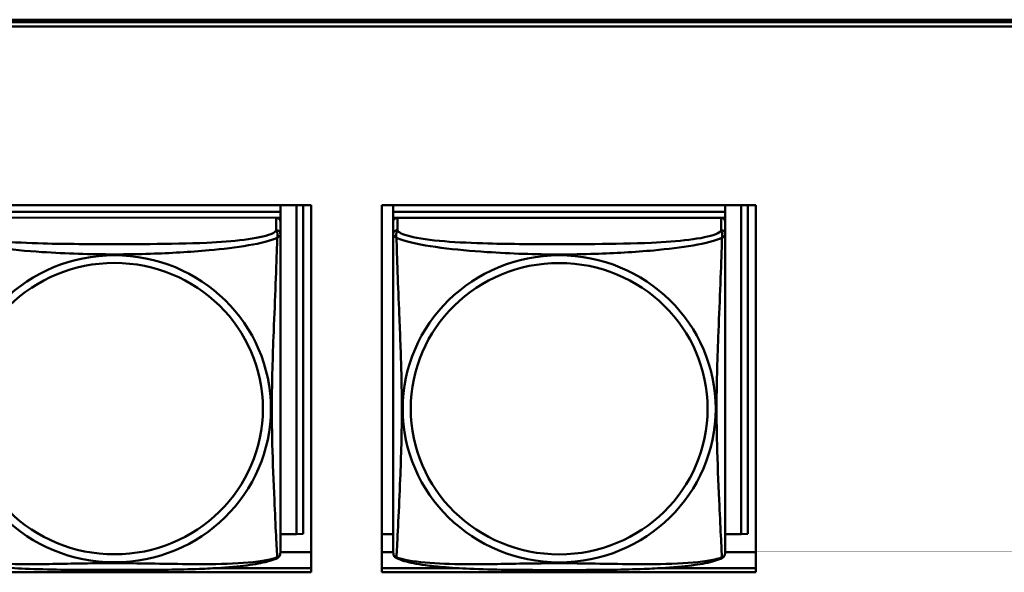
# Model space of a CAD drawing. Header units: inches. Extents: x 0.8 to 72.9, y -7.8 to 49.3.
# Tile 81 of 227: x 48.8 to 50.2, y 9.7 to 10.5. Entities that reach past the tile are written whole.
import ezdxf

# ---------------------------------------------------------------- set-up
doc = ezdxf.new("R2010")
doc.units = ezdxf.units.IN
doc.header["$MEASUREMENT"] = 0
doc.layers.add('Visible Edges(ROSSANSI)', color=7, linetype='Continuous', lineweight=50)
doc.layers.add('Visible Tangent Edges(ROSSANSI)', color=7, linetype='Continuous', lineweight=50)

msp = doc.modelspace()

# ---------------------------------------------------------------- linework, layer by layer
at = {"layer": 'Visible Edges(ROSSANSI)'}
for p, q in [((35.8647, 10.477), (53.2398, 10.477)), ((35.8647, 10.4733), (53.2398, 10.4733)), ((53.2398, 10.4672), (35.8647, 10.4672)), ((48.7133, 10.2127), (49.2457, 10.2127)), ((49.202, 10.2032), (48.7295, 10.2033)), ((48.7295, 10.2033), (49.202, 10.2032)), ((49.202, 10.2127), (49.202, 10.2032)), ((49.202, 10.2032), (49.202, 10.195)), ((49.202, 10.2032), (49.202, 10.2032)), ((49.2246, 10.2127), (49.2246, 9.7445)), ((49.2344, 10.2127), (49.2344, 9.7449)), ((49.2457, 10.2127), (49.2457, 9.69)), ((49.3463, 9.69), (49.3463, 10.2127)), ((49.3463, 10.2127), (49.8787, 10.2127)), ((49.3625, 10.2127), (49.3625, 10.2032)), ((49.3625, 9.7667), (49.3625, 10.2127)), ((49.835, 10.2032), (49.3625, 10.2032)), ((49.3625, 10.2032), (49.3625, 10.1892)), ((49.3625, 10.2032), (49.3625, 10.195)), ((49.3625, 10.2032), (49.3625, 10.2032)), ((49.3625, 10.2032), (49.835, 10.2032)), ((49.835, 10.2127), (49.835, 10.2032)), ((49.835, 10.2032), (49.835, 10.195)), ((49.835, 10.2032), (49.835, 10.2032)), ((49.8576, 10.2127), (49.8576, 9.7444)), ((49.8674, 10.2127), (49.8674, 9.7448)), ((49.8787, 10.2127), (49.8787, 9.69)), ((49.1961, 10.195), (48.7354, 10.1951)), ((49.1961, 10.195), (49.202, 10.195)), ((49.202, 10.195), (49.202, 10.1893)), ((49.202, 10.1715), (49.202, 10.1892)), ((49.3625, 10.1893), (49.3625, 10.195)), ((49.3625, 10.195), (49.3684, 10.195)), ((49.3625, 10.1892), (49.3625, 9.737)), ((49.8291, 10.195), (49.3684, 10.195)), ((49.8291, 10.195), (49.835, 10.195)), ((49.835, 10.195), (49.835, 10.1892)), ((49.835, 10.1715), (49.835, 10.1892)), ((49.202, 10.1715), (49.202, 10.1715)), ((49.835, 10.1715), (49.835, 10.1715)), ((49.3625, 9.7667), (49.3625, 9.7394)), ((49.2246, 9.7445), (49.2019, 9.7445)), ((49.2246, 9.7445), (49.2344, 9.7449)), ((49.3625, 9.7445), (49.3463, 9.7445)), ((49.3625, 9.7394), (49.3625, 9.737)), ((49.8576, 9.7444), (49.8349, 9.7444)), ((49.8576, 9.7444), (49.8674, 9.7448)), ((49.3625, 9.737), (49.3625, 9.7193)), ((49.3625, 9.7312), (49.3625, 9.7313)), ((49.2457, 9.7188), (49.2019, 9.7188)), ((49.3625, 9.7188), (49.3463, 9.7188)), ((49.3625, 9.7193), (49.3625, 9.7193)), ((49.8787, 9.7188), (49.8349, 9.7188)), ((49.2457, 9.69), (48.7133, 9.69)), ((49.112, 9.6961), (49.2457, 9.6961)), ((49.3463, 9.6961), (49.4519, 9.6961)), ((49.8787, 9.69), (49.3463, 9.69)), ((49.7459, 9.6961), (49.8787, 9.6961))]:
    msp.add_line(p, q, dxfattribs=at)
for centre, major_axis, start_param, end_param in [((49.1961, 10.1892), (0.00591, 0), 0, 1.570707), ((49.3684, 10.1892), (-0.00591, 0), 4.712299, 6.283096), ((49.8291, 10.1892), (0.00591, 0), 0, 1.570707)]:
    msp.add_ellipse(centre, major_axis=major_axis, ratio=0.981793, start_param=start_param, end_param=end_param, dxfattribs=at)
for points, knots in [([(49.202, 10.1715), (49.202, 10.1695), (49.202, 10.166), (49.202, 10.1567), (49.202, 10.1506), (49.202, 10.1357), (49.202, 10.1268), (49.202, 10.1111), (49.202, 10.1047), (49.202, 10.0905), (49.202, 10.0826), (49.202, 10.0645), (49.202, 10.0542), (49.202, 10.0291), (49.202, 10.0145), (49.202, 9.9819), (49.2019, 9.964), (49.2019, 9.9282), (49.2019, 9.9104), (49.2019, 9.8749), (49.2019, 9.8572), (49.2019, 9.831), (49.2019, 9.8223), (49.2019, 9.7994), (49.2019, 9.7855), (49.2019, 9.7649), (49.2019, 9.7576), (49.2019, 9.7459), (49.2019, 9.7412), (49.2019, 9.7336), (49.2019, 9.7305), (49.2019, 9.7255), (49.2019, 9.7236), (49.2019, 9.721), (49.2019, 9.7201), (49.2019, 9.7192), (49.2019, 9.719), (49.2019, 9.7187), (49.2019, 9.7187), (49.2019, 9.7186), (49.2019, 9.7186), (49.2019, 9.7186), (49.2019, 9.7186), (49.2019, 9.7185), (49.2019, 9.7185), (49.2019, 9.7185), (49.2019, 9.7185), (49.2019, 9.7185), (49.2019, 9.7185), (49.2019, 9.7184), (49.2019, 9.7184), (49.2019, 9.7184), (49.2019, 9.7183), (49.2019, 9.7183), (49.2019, 9.7182), (49.2019, 9.718), (49.2022, 9.7192), (49.2017, 9.7164)], [-1.737325, -1.737325, -1.737325, -1.737325, -1.672906, -1.672906, -1.604378, -1.604378, -1.524936, -1.524936, -1.473991, -1.473991, -1.412991, -1.412991, -1.334653, -1.334653, -1.223322, -1.223322, -1.084878, -1.084878, -0.946433, -0.946433, -0.807989, -0.807989, -0.738767, -0.738767, -0.621485, -0.621485, -0.55194, -0.55194, -0.498597, -0.498597, -0.45353, -0.45353, -0.414361, -0.414361, -0.383622, -0.383622, -0.368253, -0.368253, -0.360568, -0.360568, -0.356726, -0.356726, -0.354805, -0.354805, -0.353844, -0.353844, -0.353364, -0.353364, -0.35326, -0.35326, -0.353127, -0.353127, -0.35303, -0.35303, -0.35297, -0.35297, -0.352883, -0.352883, -0.352883, -0.352883]), ([(49.835, 10.1715), (49.835, 10.1694), (49.835, 10.1659), (49.835, 10.1566), (49.835, 10.1506), (49.835, 10.1357), (49.835, 10.1267), (49.835, 10.1111), (49.835, 10.1047), (49.835, 10.0904), (49.835, 10.0825), (49.835, 10.0644), (49.835, 10.0541), (49.835, 10.0291), (49.835, 10.0144), (49.835, 9.9819), (49.8349, 9.9639), (49.8349, 9.9282), (49.8349, 9.9103), (49.8349, 9.8748), (49.8349, 9.8571), (49.8349, 9.831), (49.8349, 9.8223), (49.8349, 9.7993), (49.8349, 9.7854), (49.8349, 9.7649), (49.8349, 9.7575), (49.8349, 9.7458), (49.8349, 9.7411), (49.8349, 9.7335), (49.8349, 9.7304), (49.8349, 9.7255), (49.8349, 9.7235), (49.8349, 9.7209), (49.8349, 9.72), (49.8349, 9.7191), (49.8349, 9.7189), (49.8349, 9.7187), (49.8349, 9.7186), (49.8349, 9.7185), (49.8349, 9.7185), (49.8349, 9.7185), (49.8349, 9.7185), (49.8349, 9.7185), (49.8349, 9.7185), (49.8349, 9.7185), (49.8349, 9.7184), (49.8349, 9.7184), (49.8349, 9.7184), (49.8349, 9.7184), (49.8349, 9.7184), (49.8349, 9.7183), (49.8349, 9.7183), (49.8349, 9.7182), (49.8349, 9.7182), (49.8349, 9.718), (49.8352, 9.7192), (49.8347, 9.7163)], [-1.737325, -1.737325, -1.737325, -1.737325, -1.672906, -1.672906, -1.604378, -1.604378, -1.524936, -1.524936, -1.473991, -1.473991, -1.412991, -1.412991, -1.334653, -1.334653, -1.223322, -1.223322, -1.084878, -1.084878, -0.946433, -0.946433, -0.807989, -0.807989, -0.738767, -0.738767, -0.621485, -0.621485, -0.55194, -0.55194, -0.498597, -0.498597, -0.45353, -0.45353, -0.414361, -0.414361, -0.383622, -0.383622, -0.368253, -0.368253, -0.360568, -0.360568, -0.356726, -0.356726, -0.354805, -0.354805, -0.353844, -0.353844, -0.353364, -0.353364, -0.35326, -0.35326, -0.353127, -0.353127, -0.35303, -0.35303, -0.35297, -0.35297, -0.352883, -0.352883, -0.352883, -0.352883]), ([(49.1977, 9.7105), (49.1983, 9.7108), (49.1988, 9.7111), (49.1997, 9.712), (49.2001, 9.7124), (49.2007, 9.7133), (49.2009, 9.7137), (49.2013, 9.7146), (49.2014, 9.715), (49.2016, 9.7157), (49.2017, 9.7161), (49.2017, 9.7164)], [0.02273654, 0.02273654, 0.02273654, 0.02273654, 0.02954326, 0.02954326, 0.03634998, 0.03634998, 0.04315669, 0.04315669, 0.04996341, 0.04996341, 0.05677013, 0.05677013, 0.05677013, 0.05677013]), ([(49.3625, 9.7193), (49.3625, 9.7192), (49.3625, 9.7191), (49.3625, 9.7189), (49.3625, 9.7189), (49.3625, 9.7188), (49.3625, 9.7187), (49.3625, 9.7186), (49.3625, 9.7186), (49.3625, 9.7186), (49.3625, 9.7186), (49.3625, 9.7185), (49.3625, 9.7185), (49.3625, 9.7185), (49.3625, 9.7185), (49.3625, 9.7185), (49.3625, 9.7185), (49.3625, 9.7184), (49.3625, 9.7184), (49.3625, 9.7184), (49.3625, 9.7184), (49.3625, 9.7183), (49.3625, 9.7183), (49.3625, 9.7182), (49.3625, 9.7181), (49.3625, 9.7179), (49.3623, 9.7186), (49.3627, 9.7164)], [-1.73730495, -1.73730495, -1.73730495, -1.73730495, -1.73189194, -1.73189194, -1.72647893, -1.72647893, -1.72106592, -1.72106592, -1.7156529, -1.7156529, -1.7129464, -1.7129464, -1.71159315, -1.71159315, -1.71091652, -1.71091652, -1.71067346, -1.71067346, -1.71058914, -1.71058914, -1.71046903, -1.71046903, -1.7103714, -1.7103714, -1.71030646, -1.71030646, -1.71023989, -1.71023989, -1.71023989, -1.71023989]), ([(49.3667, 9.7105), (49.3661, 9.7108), (49.3656, 9.7111), (49.3647, 9.7119), (49.3643, 9.7124), (49.3637, 9.7133), (49.3635, 9.7137), (49.3631, 9.7146), (49.363, 9.715), (49.3628, 9.7157), (49.3627, 9.7161), (49.3627, 9.7164)], [0.02273888, 0.02273888, 0.02273888, 0.02273888, 0.02955405, 0.02955405, 0.03636921, 0.03636921, 0.04318438, 0.04318438, 0.04999955, 0.04999955, 0.05681472, 0.05681472, 0.05681472, 0.05681472]), ([(49.8307, 9.7104), (49.8313, 9.7107), (49.8318, 9.7111), (49.8327, 9.7119), (49.8331, 9.7124), (49.8337, 9.7132), (49.8339, 9.7137), (49.8343, 9.7145), (49.8344, 9.7149), (49.8346, 9.7157), (49.8347, 9.716), (49.8347, 9.7163)], [0.02273654, 0.02273654, 0.02273654, 0.02273654, 0.02954326, 0.02954326, 0.03634998, 0.03634998, 0.04315669, 0.04315669, 0.04996341, 0.04996341, 0.05677013, 0.05677013, 0.05677013, 0.05677013]), ([(49.1977, 9.7105), (49.1944, 9.7087), (49.1908, 9.7074), (49.1828, 9.705), (49.1784, 9.704), (49.1689, 9.7021), (49.1639, 9.7012), (49.1527, 9.6996), (49.1465, 9.6989), (49.1326, 9.6975), (49.1249, 9.6969), (49.1071, 9.6957), (49.0969, 9.6952), (49.072, 9.6943), (49.0572, 9.6939), (49.0256, 9.6935), (49.0085, 9.6934), (48.9745, 9.6933), (48.9575, 9.6933), (48.9235, 9.6934), (48.9065, 9.6935), (48.8725, 9.694), (48.8553, 9.6944), (48.8251, 9.6957), (48.812, 9.6965), (48.791, 9.6983), (48.7829, 9.6991), (48.7693, 9.701), (48.7636, 9.7019), (48.7536, 9.7039), (48.7491, 9.7049), (48.7409, 9.7073), (48.7372, 9.7087), (48.7337, 9.7105)], [-1.678203, -1.678203, -1.678203, -1.678203, -1.629816, -1.629816, -1.580861, -1.580861, -1.532582, -1.532582, -1.479315, -1.479315, -1.41696, -1.41696, -1.337798, -1.337798, -1.226351, -1.226351, -1.097019, -1.097019, -0.967686, -0.967686, -0.838353, -0.838353, -0.70902, -0.70902, -0.605769, -0.605769, -0.53827, -0.53827, -0.48394, -0.48394, -0.435529, -0.435529, -0.384875, -0.384875, -0.384875, -0.384875]), ([(49.8307, 9.7104), (49.8274, 9.7086), (49.8238, 9.7074), (49.8158, 9.705), (49.8114, 9.7039), (49.8019, 9.702), (49.7969, 9.7012), (49.7857, 9.6996), (49.7795, 9.6989), (49.7656, 9.6975), (49.7579, 9.6968), (49.7401, 9.6957), (49.7299, 9.6952), (49.705, 9.6942), (49.6902, 9.6939), (49.6586, 9.6934), (49.6415, 9.6933), (49.6075, 9.6932), (49.5905, 9.6932), (49.5565, 9.6933), (49.5395, 9.6934), (49.5055, 9.6939), (49.4883, 9.6943), (49.4581, 9.6956), (49.445, 9.6964), (49.424, 9.6982), (49.4159, 9.6991), (49.4023, 9.7009), (49.3966, 9.7018), (49.3866, 9.7038), (49.3821, 9.7049), (49.3739, 9.7073), (49.3702, 9.7086), (49.3667, 9.7105)], [-1.678203, -1.678203, -1.678203, -1.678203, -1.629816, -1.629816, -1.580861, -1.580861, -1.532582, -1.532582, -1.479315, -1.479315, -1.41696, -1.41696, -1.337798, -1.337798, -1.226351, -1.226351, -1.097019, -1.097019, -0.967686, -0.967686, -0.838353, -0.838353, -0.70902, -0.70902, -0.605769, -0.605769, -0.53827, -0.53827, -0.48394, -0.48394, -0.435529, -0.435529, -0.384875, -0.384875, -0.384875, -0.384875])]:
    msp.add_open_spline(points, degree=3, knots=knots, dxfattribs=at)
at = {"layer": 'Visible Tangent Edges(ROSSANSI)'}
for p, q in [((49.1961, 10.195), (49.1961, 10.1773)), ((49.3625, 10.1892), (49.3625, 10.1715)), ((49.3684, 10.1773), (49.3684, 10.195)), ((49.8291, 10.195), (49.8291, 10.1773)), ((49.3625, 9.7193), (49.3625, 9.737))]:
    msp.add_line(p, q, dxfattribs=at)
for centre, major_axis, start_param, end_param in [((49.1961, 10.1715), (0.00591, 0), 0, 1.570707), ((49.3684, 10.1715), (-0.00591, 0), 4.712299, 6.283096), ((49.8291, 10.1715), (0.00591, 0), 0, 1.570707)]:
    msp.add_ellipse(centre, major_axis=major_axis, ratio=0.981793, start_param=start_param, end_param=end_param, dxfattribs=at)
for centre, major_axis in [((48.9657, 9.9229), (0.2227, 0)), ((49.5987, 9.9228), (0.2227, 0)), ((48.9657, 9.9231), (0.2113, 0)), ((49.5987, 9.923), (0.2113, 0))]:
    msp.add_ellipse(centre, major_axis=major_axis, ratio=0.981793, dxfattribs=at)
for points, knots in [([(49.1961, 10.1773), (49.1955, 10.1754), (49.1928, 10.1734), (49.1884, 10.1716), (49.1802, 10.1683), (49.1663, 10.1656), (49.1502, 10.1636), (49.134, 10.1616), (49.1158, 10.1603), (49.0972, 10.1594), (49.0709, 10.1581), (49.0436, 10.1577), (49.0165, 10.1575), (48.9996, 10.1574), (48.9827, 10.1574), (48.9657, 10.1574), (48.9319, 10.1574), (48.898, 10.1574), (48.8643, 10.1583), (48.8223, 10.1594), (48.7784, 10.1621), (48.7529, 10.1686), (48.7428, 10.1711), (48.7364, 10.1742), (48.7354, 10.1774)], [0.325731, 0.325731, 0.325731, 0.325731, 0.404774, 0.404774, 0.404774, 0.550532, 0.550532, 0.550532, 0.69629, 0.69629, 0.69629, 0.902598, 0.902598, 0.902598, 1.03154, 1.03154, 1.03154, 1.289425, 1.289425, 1.289425, 1.610774, 1.610774, 1.610774, 1.73735, 1.73735, 1.73735, 1.73735]), ([(49.1961, 10.1773), (49.1961, 10.177), (49.1963, 10.1766), (49.1966, 10.1758), (49.1968, 10.1754), (49.197, 10.1747), (49.1971, 10.1744), (49.1973, 10.1739), (49.1973, 10.1737), (49.1975, 10.1731), (49.1976, 10.1726), (49.1978, 10.1713), (49.1978, 10.1704), (49.1977, 10.1684), (49.1976, 10.1674), (49.1974, 10.1662)], [-0.0844808, -0.0844808, -0.0844808, -0.0844808, -0.06943799, -0.06943799, -0.05587828, -0.05587828, -0.04740346, -0.04740346, -0.04210669, -0.04210669, -0.03151317, -0.03151317, -0.01456352, -0.01456352, 0.00026741, 0.00026741, 0.00026741, 0.00026741]), ([(49.3671, 10.1662), (49.3669, 10.1674), (49.3667, 10.1684), (49.3667, 10.1704), (49.3667, 10.1713), (49.3669, 10.1726), (49.367, 10.1731), (49.3672, 10.1737), (49.3672, 10.1739), (49.3674, 10.1744), (49.3675, 10.1747), (49.3677, 10.1754), (49.3679, 10.1758), (49.3682, 10.1766), (49.3683, 10.1769), (49.3684, 10.1773)], [-0.00026741, -0.00026741, -0.00026741, -0.00026741, 0.01456352, 0.01456352, 0.03151317, 0.03151317, 0.04210669, 0.04210669, 0.04740346, 0.04740346, 0.05587828, 0.05587828, 0.06943799, 0.06943799, 0.0844808, 0.0844808, 0.0844808, 0.0844808]), ([(49.8291, 10.1773), (49.8285, 10.1753), (49.8258, 10.1733), (49.8214, 10.1715), (49.8132, 10.1683), (49.7993, 10.1655), (49.7832, 10.1635), (49.767, 10.1615), (49.7488, 10.1602), (49.7302, 10.1593), (49.7039, 10.1581), (49.6766, 10.1577), (49.6495, 10.1575), (49.6326, 10.1574), (49.6157, 10.1573), (49.5987, 10.1573), (49.5649, 10.1573), (49.531, 10.1574), (49.4973, 10.1583), (49.4553, 10.1594), (49.4114, 10.1621), (49.3859, 10.1685), (49.3758, 10.1711), (49.3694, 10.1742), (49.3684, 10.1773)], [0.325731, 0.325731, 0.325731, 0.325731, 0.404774, 0.404774, 0.404774, 0.550532, 0.550532, 0.550532, 0.69629, 0.69629, 0.69629, 0.902598, 0.902598, 0.902598, 1.03154, 1.03154, 1.03154, 1.289425, 1.289425, 1.289425, 1.610774, 1.610774, 1.610774, 1.73735, 1.73735, 1.73735, 1.73735]), ([(49.8291, 10.1773), (49.8291, 10.1769), (49.8293, 10.1765), (49.8296, 10.1757), (49.8298, 10.1753), (49.83, 10.1746), (49.8301, 10.1744), (49.8303, 10.1738), (49.8303, 10.1736), (49.8305, 10.173), (49.8306, 10.1726), (49.8308, 10.1712), (49.8308, 10.1703), (49.8307, 10.1684), (49.8306, 10.1673), (49.8304, 10.1662)], [-0.0844808, -0.0844808, -0.0844808, -0.0844808, -0.06943799, -0.06943799, -0.05587828, -0.05587828, -0.04740346, -0.04740346, -0.04210669, -0.04210669, -0.03151317, -0.03151317, -0.01456352, -0.01456352, 0.00026741, 0.00026741, 0.00026741, 0.00026741]), ([(48.7341, 10.1663), (48.7369, 10.165), (48.7404, 10.1637), (48.7444, 10.1625), (48.772, 10.1542), (48.819, 10.149), (48.8626, 10.1461), (48.8975, 10.1438), (48.9317, 10.1428), (48.9657, 10.1428), (48.9828, 10.1428), (48.9998, 10.1431), (49.017, 10.1436), (49.0445, 10.1445), (49.0726, 10.1461), (49.1003, 10.1486), (49.1198, 10.1504), (49.1392, 10.1527), (49.1565, 10.1557), (49.1737, 10.1586), (49.1886, 10.1622), (49.1974, 10.1662)], [-1.657319, -1.657319, -1.657319, -1.657319, -1.610774, -1.610774, -1.610774, -1.289425, -1.289425, -1.289425, -1.03154, -1.03154, -1.03154, -0.902598, -0.902598, -0.902598, -0.69629, -0.69629, -0.69629, -0.550532, -0.550532, -0.550532, -0.405761, -0.405761, -0.405761, -0.405761]), ([(49.1974, 10.1662), (49.1973, 10.1623), (49.1972, 10.1577), (49.197, 10.1527), (49.1959, 10.1183), (49.1938, 10.0692), (49.1921, 10.0252), (49.1907, 9.9899), (49.1897, 9.9563), (49.1897, 9.9229), (49.1897, 9.9061), (49.1899, 9.8894), (49.1904, 9.8727), (49.191, 9.8459), (49.1922, 9.8188), (49.1934, 9.793), (49.1942, 9.7748), (49.195, 9.7573), (49.1957, 9.7426), (49.1965, 9.7279), (49.197, 9.7163), (49.1974, 9.7113)], [-1.657319, -1.657319, -1.657319, -1.657319, -1.610774, -1.610774, -1.610774, -1.289425, -1.289425, -1.289425, -1.03154, -1.03154, -1.03154, -0.902598, -0.902598, -0.902598, -0.69629, -0.69629, -0.69629, -0.550532, -0.550532, -0.550532, -0.405761, -0.405761, -0.405761, -0.405761]), ([(49.1974, 10.1662), (49.1982, 10.1668), (49.1988, 10.1673), (49.2, 10.1683), (49.2004, 10.1687), (49.201, 10.1692), (49.2012, 10.1694), (49.2014, 10.1697), (49.2015, 10.1698), (49.2016, 10.17), (49.2017, 10.1701), (49.2019, 10.1704), (49.2019, 10.1706), (49.202, 10.171), (49.202, 10.1712), (49.202, 10.1715)], [-0.00026741, -0.00026741, -0.00026741, -0.00026741, 0.01456352, 0.01456352, 0.03151317, 0.03151317, 0.04210669, 0.04210669, 0.04740346, 0.04740346, 0.05587828, 0.05587828, 0.06943799, 0.06943799, 0.08445631, 0.08445631, 0.08445631, 0.08445631]), ([(49.3625, 10.1715), (49.3625, 10.1712), (49.3625, 10.171), (49.3626, 10.1706), (49.3626, 10.1704), (49.3628, 10.1701), (49.3628, 10.1699), (49.363, 10.1697), (49.3631, 10.1697), (49.3633, 10.1694), (49.3635, 10.1692), (49.364, 10.1687), (49.3645, 10.1683), (49.3657, 10.1673), (49.3663, 10.1668), (49.3671, 10.1662)], [-0.0844808, -0.0844808, -0.0844808, -0.0844808, -0.06943799, -0.06943799, -0.05587828, -0.05587828, -0.04740346, -0.04740346, -0.04210669, -0.04210669, -0.03151317, -0.03151317, -0.01456352, -0.01456352, 0.00026741, 0.00026741, 0.00026741, 0.00026741]), ([(49.3625, 10.1715), (49.3625, 10.169), (49.3625, 10.1643), (49.3625, 10.1582), (49.3625, 10.147), (49.3625, 10.1306), (49.3625, 10.1127), (49.3625, 10.0949), (49.3625, 10.0757), (49.3625, 10.0565), (49.3625, 10.0294), (49.3625, 10.0022), (49.3625, 9.9754), (49.3625, 9.9587), (49.3625, 9.9421), (49.3625, 9.9254), (49.3625, 9.8922), (49.3625, 9.859), (49.3625, 9.8268), (49.3625, 9.7866), (49.3625, 9.7462), (49.3625, 9.7276), (49.3625, 9.7203), (49.3625, 9.717), (49.3625, 9.7193)], [0.325731, 0.325731, 0.325731, 0.325731, 0.404774, 0.404774, 0.404774, 0.550532, 0.550532, 0.550532, 0.69629, 0.69629, 0.69629, 0.902598, 0.902598, 0.902598, 1.03154, 1.03154, 1.03154, 1.289425, 1.289425, 1.289425, 1.610774, 1.610774, 1.610774, 1.73735, 1.73735, 1.73735, 1.73735]), ([(49.367, 9.7113), (49.3671, 9.7129), (49.3673, 9.7152), (49.3674, 9.7181), (49.3685, 9.7379), (49.3707, 9.7811), (49.3724, 9.8226), (49.3737, 9.8559), (49.3747, 9.8894), (49.3747, 9.9228), (49.3747, 9.9396), (49.3745, 9.9563), (49.3741, 9.9733), (49.3734, 10.0005), (49.3723, 10.0286), (49.3711, 10.0572), (49.3703, 10.0774), (49.3694, 10.0978), (49.3687, 10.1171), (49.368, 10.1362), (49.3674, 10.1539), (49.3671, 10.1662)], [-1.657319, -1.657319, -1.657319, -1.657319, -1.610774, -1.610774, -1.610774, -1.289425, -1.289425, -1.289425, -1.03154, -1.03154, -1.03154, -0.902598, -0.902598, -0.902598, -0.69629, -0.69629, -0.69629, -0.550532, -0.550532, -0.550532, -0.405761, -0.405761, -0.405761, -0.405761]), ([(49.3671, 10.1662), (49.3699, 10.1649), (49.3734, 10.1637), (49.3774, 10.1625), (49.405, 10.1541), (49.452, 10.149), (49.4956, 10.1461), (49.5305, 10.1438), (49.5647, 10.1427), (49.5987, 10.1427), (49.6158, 10.1427), (49.6328, 10.143), (49.65, 10.1435), (49.6775, 10.1444), (49.7056, 10.146), (49.7333, 10.1485), (49.7528, 10.1503), (49.7722, 10.1526), (49.7895, 10.1556), (49.8067, 10.1586), (49.8216, 10.1622), (49.8304, 10.1662)], [-1.657319, -1.657319, -1.657319, -1.657319, -1.610774, -1.610774, -1.610774, -1.289425, -1.289425, -1.289425, -1.03154, -1.03154, -1.03154, -0.902598, -0.902598, -0.902598, -0.69629, -0.69629, -0.69629, -0.550532, -0.550532, -0.550532, -0.405761, -0.405761, -0.405761, -0.405761]), ([(49.8304, 10.1662), (49.8303, 10.1622), (49.8302, 10.1577), (49.83, 10.1527), (49.8289, 10.1183), (49.8268, 10.0691), (49.8251, 10.0251), (49.8237, 9.9899), (49.8227, 9.9563), (49.8227, 9.9228), (49.8227, 9.9061), (49.8229, 9.8894), (49.8234, 9.8726), (49.824, 9.8459), (49.8252, 9.8187), (49.8264, 9.7929), (49.8272, 9.7747), (49.828, 9.7572), (49.8287, 9.7425), (49.8295, 9.7279), (49.83, 9.7163), (49.8304, 9.7113)], [-1.657319, -1.657319, -1.657319, -1.657319, -1.610774, -1.610774, -1.610774, -1.289425, -1.289425, -1.289425, -1.03154, -1.03154, -1.03154, -0.902598, -0.902598, -0.902598, -0.69629, -0.69629, -0.69629, -0.550532, -0.550532, -0.550532, -0.405761, -0.405761, -0.405761, -0.405761]), ([(49.8304, 10.1662), (49.8312, 10.1668), (49.8318, 10.1673), (49.833, 10.1682), (49.8334, 10.1686), (49.834, 10.1692), (49.8342, 10.1694), (49.8344, 10.1696), (49.8345, 10.1697), (49.8346, 10.1699), (49.8347, 10.17), (49.8349, 10.1703), (49.8349, 10.1705), (49.835, 10.1709), (49.835, 10.1712), (49.835, 10.1715)], [-0.00026741, -0.00026741, -0.00026741, -0.00026741, 0.01456352, 0.01456352, 0.03151317, 0.03151317, 0.04210669, 0.04210669, 0.04740346, 0.04740346, 0.05587828, 0.05587828, 0.06943799, 0.06943799, 0.08445631, 0.08445631, 0.08445631, 0.08445631]), ([(49.1974, 9.7113), (49.1945, 9.7102), (49.1911, 9.7093), (49.1871, 9.7084), (49.1594, 9.7021), (49.1124, 9.7012), (49.0689, 9.7017), (49.034, 9.702), (48.9998, 9.703), (48.9657, 9.703), (48.9487, 9.703), (48.9316, 9.7028), (48.9144, 9.7025), (48.887, 9.702), (48.8588, 9.7014), (48.8312, 9.7016), (48.8116, 9.7018), (48.7923, 9.7025), (48.775, 9.704), (48.7578, 9.7055), (48.7428, 9.708), (48.734, 9.7114)], [-1.657319, -1.657319, -1.657319, -1.657319, -1.610774, -1.610774, -1.610774, -1.289425, -1.289425, -1.289425, -1.03154, -1.03154, -1.03154, -0.902598, -0.902598, -0.902598, -0.69629, -0.69629, -0.69629, -0.550532, -0.550532, -0.550532, -0.405761, -0.405761, -0.405761, -0.405761]), ([(49.2017, 9.7164), (49.2017, 9.7163), (49.2017, 9.7163), (49.2017, 9.716), (49.2016, 9.7156), (49.2015, 9.7151), (49.2014, 9.7149), (49.2012, 9.7144), (49.201, 9.714), (49.2004, 9.7131), (49.1999, 9.7126), (49.1988, 9.7118), (49.1981, 9.7115), (49.1974, 9.7113)], [-0.05677013, -0.05677013, -0.05677013, -0.05677013, -0.05587828, -0.05587828, -0.04740346, -0.04740346, -0.04210669, -0.04210669, -0.03151317, -0.03151317, -0.01456352, -0.01456352, 0.00026741, 0.00026741, 0.00026741, 0.00026741]), ([(49.1974, 9.7113), (49.1976, 9.711), (49.1977, 9.7107), (49.1978, 9.7105), (49.1978, 9.7105), (49.1977, 9.7105)], [-0.00026741, -0.00026741, -0.00026741, -0.00026741, 0.01456352, 0.01456352, 0.02273654, 0.02273654, 0.02273654, 0.02273654]), ([(49.367, 9.7113), (49.3663, 9.7115), (49.3656, 9.7118), (49.3645, 9.7126), (49.364, 9.7131), (49.3634, 9.714), (49.3632, 9.7143), (49.363, 9.7149), (49.3629, 9.7151), (49.3628, 9.7156), (49.3627, 9.7159), (49.3627, 9.7163), (49.3627, 9.7163), (49.3627, 9.7164)], [-0.00026741, -0.00026741, -0.00026741, -0.00026741, 0.01456352, 0.01456352, 0.03151317, 0.03151317, 0.04210669, 0.04210669, 0.04740346, 0.04740346, 0.05587828, 0.05587828, 0.05681472, 0.05681472, 0.05681472, 0.05681472]), ([(49.3667, 9.7105), (49.3666, 9.7105), (49.3666, 9.7105), (49.3667, 9.7107), (49.3668, 9.7109), (49.367, 9.7113)], [-0.02273888, -0.02273888, -0.02273888, -0.02273888, -0.01456352, -0.01456352, 0.00026741, 0.00026741, 0.00026741, 0.00026741]), ([(49.8304, 9.7113), (49.8275, 9.7102), (49.8241, 9.7092), (49.8201, 9.7083), (49.7924, 9.7021), (49.7454, 9.7012), (49.7019, 9.7016), (49.667, 9.702), (49.6328, 9.7029), (49.5987, 9.7029), (49.5817, 9.7029), (49.5646, 9.7027), (49.5474, 9.7024), (49.52, 9.702), (49.4918, 9.7013), (49.4642, 9.7016), (49.4446, 9.7017), (49.4253, 9.7024), (49.408, 9.704), (49.3908, 9.7055), (49.3758, 9.708), (49.367, 9.7113)], [-1.657319, -1.657319, -1.657319, -1.657319, -1.610774, -1.610774, -1.610774, -1.289425, -1.289425, -1.289425, -1.03154, -1.03154, -1.03154, -0.902598, -0.902598, -0.902598, -0.69629, -0.69629, -0.69629, -0.550532, -0.550532, -0.550532, -0.405761, -0.405761, -0.405761, -0.405761]), ([(49.8347, 9.7163), (49.8347, 9.7163), (49.8347, 9.7163), (49.8347, 9.7159), (49.8346, 9.7156), (49.8345, 9.7151), (49.8344, 9.7149), (49.8342, 9.7143), (49.834, 9.7139), (49.8334, 9.713), (49.8329, 9.7125), (49.8318, 9.7117), (49.8311, 9.7115), (49.8304, 9.7113)], [-0.05677013, -0.05677013, -0.05677013, -0.05677013, -0.05587828, -0.05587828, -0.04740346, -0.04740346, -0.04210669, -0.04210669, -0.03151317, -0.03151317, -0.01456352, -0.01456352, 0.00026741, 0.00026741, 0.00026741, 0.00026741]), ([(49.8304, 9.7113), (49.8306, 9.7109), (49.8307, 9.7107), (49.8308, 9.7105), (49.8308, 9.7104), (49.8307, 9.7104)], [-0.00026741, -0.00026741, -0.00026741, -0.00026741, 0.01456352, 0.01456352, 0.02273654, 0.02273654, 0.02273654, 0.02273654])]:
    msp.add_open_spline(points, degree=3, knots=knots, dxfattribs=at)
msp.add_open_spline([(49.3625, 9.7193), (49.3625, 9.7193), (49.3625, 9.7193), (49.3625, 9.7193)], degree=3, dxfattribs=at)

doc.saveas('drawing.dxf')
